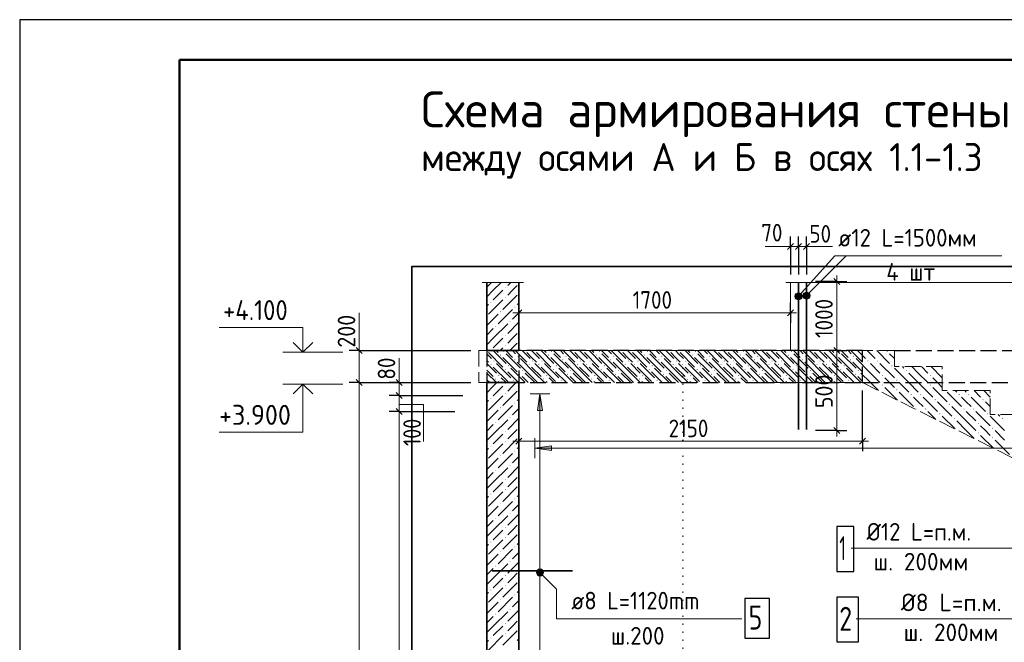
# Model space of a CAD drawing. Header units: millimetres. Extents: x 0 to 50400, y 0 to 35640.
# Tile 7 of 20: x 0 to 14787, y 26295 to 35640. Entities that reach past the tile are written whole.
import ezdxf

# ---------------------------------------------------------------- set-up
doc = ezdxf.new("R2010")
doc.units = ezdxf.units.MM
for name, pattern in [('______2', [324, 240, -84]), ('______5', [1320, 960, -120, 120, -120]), ('______9', [120, 0, -120])]:
    doc.linetypes.add(name, pattern=pattern)
for name, color, linetype, lineweight in [('Standard', 7, 'Continuous', 25), ('Высотные отметки', 7, 'Continuous', 25), ('ЖБ Лестница', 52, 'Continuous', 25), ('ЖБ Перекрытие верхний уровень', 7, 'Continuous', 35), ('ЖБ Стена верхний уровень', 7, 'Continuous', 35), ('Заголовок чертежа', 7, 'Continuous', 25), ('Общий02', 7, 'Continuous', 18), ('Позиционная метка линия выноска', 7, 'Continuous', 13), ('Позиционная метка номер позиции', 7, 'Continuous', 13), ('Размерная линия_ общее', 7, 'Continuous', 13), ('Сечения символ', 7, 'Continuous', 25)]:
    doc.layers.add(name, color=color, linetype=linetype, lineweight=lineweight)
for name, color, linetype, true_color in [('Оси', 7, '______5', 0x656565), ('Стена ДОП П-обр. неравн', 7, 'Continuous', 0xa0a0a0), ('Стена обрамление Г-обр.', 7, 'Continuous', 0xa0a0a0)]:
    doc.layers.add(name, color=color, linetype=linetype, true_color=true_color)
doc.layers.add('Размерная выноска', color=7, linetype='Continuous')
doc.styles.add('ISOCPEUR', font='txt')

msp = doc.modelspace()

# ---------------------------------------------------------------- hatches: boundary and pattern name
at = {"layer": 'ЖБ Лестница', "linetype": 'Continuous', "lineweight": 18, "transparency": 33554687}
for points in [[(7261, 30661), (7268, 30669), (7276, 30661), (7268, 30653)], [(7981, 30661), (7988, 30669), (7996, 30661), (7988, 30653)], [(8701, 30661), (8708, 30669), (8716, 30661), (8708, 30653)], [(9421, 30661), (9428, 30669), (9436, 30661), (9428, 30653)], [(10141, 30661), (10148, 30669), (10156, 30661), (10148, 30653)], [(10861, 30661), (10868, 30669), (10876, 30661), (10868, 30653)], [(11581, 30661), (11588, 30669), (11596, 30661), (11588, 30653)], [(12301, 30661), (12308, 30669), (12316, 30661), (12308, 30653)], [(13021, 30661), (13028, 30669), (13036, 30661), (13028, 30653)], [(7117, 30517), (7124, 30525), (7132, 30517), (7124, 30509)], [(7477, 30589), (7484, 30597), (7492, 30589), (7484, 30581)], [(7693, 30517), (7700, 30525), (7708, 30517), (7700, 30509)], [(7837, 30517), (7844, 30525), (7852, 30517), (7844, 30509)], [(8197, 30589), (8204, 30597), (8212, 30589), (8204, 30581)], [(8413, 30517), (8420, 30525), (8428, 30517), (8420, 30509)], [(8557, 30517), (8564, 30525), (8572, 30517), (8564, 30509)], [(8917, 30589), (8924, 30597), (8932, 30589), (8924, 30581)], [(9133, 30517), (9140, 30525), (9148, 30517), (9140, 30509)], [(9277, 30517), (9284, 30525), (9292, 30517), (9284, 30509)], [(9637, 30589), (9644, 30597), (9652, 30589), (9644, 30581)], [(9853, 30517), (9860, 30525), (9868, 30517), (9860, 30509)], [(9997, 30517), (10004, 30525), (10012, 30517), (10004, 30509)], [(10357, 30589), (10364, 30597), (10372, 30589), (10364, 30581)], [(10573, 30517), (10580, 30525), (10588, 30517), (10580, 30509)], [(10717, 30517), (10724, 30525), (10732, 30517), (10724, 30509)], [(11077, 30589), (11084, 30597), (11092, 30589), (11084, 30581)], [(11293, 30517), (11300, 30525), (11308, 30517), (11300, 30509)], [(11437, 30517), (11444, 30525), (11452, 30517), (11444, 30509)], [(11797, 30589), (11804, 30597), (11812, 30589), (11804, 30581)], [(12013, 30517), (12020, 30525), (12028, 30517), (12020, 30509)], [(12157, 30517), (12164, 30525), (12172, 30517), (12164, 30509)], [(12517, 30589), (12524, 30597), (12532, 30589), (12524, 30581)], [(12733, 30517), (12740, 30525), (12748, 30517), (12740, 30509)], [(12877, 30517), (12884, 30525), (12892, 30517), (12884, 30509)], [(7333, 30445), (7340, 30453), (7348, 30445), (7340, 30437)], [(7549, 30373), (7556, 30381), (7564, 30373), (7556, 30365)], [(8053, 30445), (8060, 30453), (8068, 30445), (8060, 30437)], [(8269, 30373), (8276, 30381), (8284, 30373), (8276, 30365)], [(8773, 30445), (8780, 30453), (8788, 30445), (8780, 30437)], [(8989, 30373), (8996, 30381), (9004, 30373), (8996, 30365)], [(9493, 30445), (9500, 30453), (9508, 30445), (9500, 30437)], [(9709, 30373), (9716, 30381), (9724, 30373), (9716, 30365)], [(10213, 30445), (10220, 30453), (10228, 30445), (10220, 30437)], [(10429, 30373), (10436, 30381), (10444, 30373), (10436, 30365)], [(10933, 30445), (10940, 30453), (10948, 30445), (10940, 30437)], [(11149, 30373), (11156, 30381), (11164, 30373), (11156, 30365)], [(11653, 30445), (11660, 30453), (11668, 30445), (11660, 30437)], [(11869, 30373), (11876, 30381), (11884, 30373), (11876, 30365)], [(12373, 30445), (12380, 30453), (12388, 30445), (12380, 30437)], [(12589, 30373), (12596, 30381), (12604, 30373), (12596, 30365)], [(13093, 30445), (13100, 30453), (13108, 30445), (13100, 30437)], [(13309, 30373), (13316, 30381), (13324, 30373), (13316, 30365)], [(7189, 30301), (7196, 30309), (7204, 30301), (7196, 30293)], [(7405, 30229), (7412, 30237), (7420, 30229), (7412, 30221)], [(7909, 30301), (7916, 30309), (7924, 30301), (7916, 30293)], [(8125, 30229), (8132, 30237), (8140, 30229), (8132, 30221)], [(8629, 30301), (8636, 30309), (8644, 30301), (8636, 30293)], [(8845, 30229), (8852, 30237), (8860, 30229), (8852, 30221)], [(9349, 30301), (9356, 30309), (9364, 30301), (9356, 30293)], [(9565, 30229), (9572, 30237), (9580, 30229), (9572, 30221)], [(10069, 30301), (10076, 30309), (10084, 30301), (10076, 30293)], [(10285, 30229), (10292, 30237), (10300, 30229), (10292, 30221)], [(10789, 30301), (10796, 30309), (10804, 30301), (10796, 30293)], [(11005, 30229), (11012, 30237), (11020, 30229), (11012, 30221)], [(11509, 30301), (11516, 30309), (11524, 30301), (11516, 30293)], [(11725, 30229), (11732, 30237), (11740, 30229), (11732, 30221)], [(12229, 30301), (12236, 30309), (12244, 30301), (12236, 30293)], [(12445, 30229), (12452, 30237), (12460, 30229), (12452, 30221)], [(12949, 30301), (12956, 30309), (12964, 30301), (12956, 30293)], [(13165, 30229), (13172, 30237), (13180, 30229), (13172, 30221)], [(13669, 30301), (13676, 30309), (13684, 30301), (13676, 30293)], [(12949, 30157), (12956, 30165), (12964, 30157), (12956, 30149)], [(13165, 30085), (13172, 30093), (13180, 30085), (13172, 30077)], [(13381, 30013), (13388, 30021), (13396, 30013), (13388, 30005)], [(13525, 30013), (13532, 30021), (13540, 30013), (13532, 30005)], [(13669, 30157), (13676, 30165), (13684, 30157), (13676, 30149)], [(14101, 30013), (14108, 30021), (14116, 30013), (14108, 30005)], [(14245, 30013), (14252, 30021), (14260, 30013), (14252, 30005)], [(13741, 29941), (13748, 29949), (13756, 29941), (13748, 29933)], [(13957, 29869), (13964, 29877), (13972, 29869), (13964, 29861)], [(14461, 29941), (14468, 29949), (14476, 29941), (14468, 29933)], [(13453, 29797), (13460, 29805), (13468, 29797), (13462, 29790), (13457, 29793)], [(13597, 29797), (13604, 29805), (13612, 29797), (13604, 29789)], [(13813, 29725), (13820, 29733), (13828, 29725), (13820, 29717)], [(14173, 29797), (14180, 29805), (14188, 29797), (14180, 29789)], [(14317, 29797), (14324, 29805), (14332, 29797), (14324, 29789)], [(14533, 29725), (14540, 29733), (14548, 29725), (14540, 29717)], [(14029, 29653), (14036, 29661), (14044, 29653), (14036, 29645)], [(14389, 29581), (14396, 29589), (14404, 29581), (14396, 29573)], [(14749, 29653), (14756, 29661), (14764, 29653), (14756, 29645)], [(14389, 29437), (14396, 29445), (14404, 29437), (14396, 29429)], [(14605, 29509), (14612, 29517), (14620, 29509), (14612, 29501)], [(14605, 29365), (14612, 29373), (14620, 29365), (14612, 29357)]]:
    msp.add_hatch(color=7, dxfattribs=at).paths.add_polyline_path(points, flags=16)
at = {"layer": 'ЖБ Перекрытие верхний уровень', "linetype": 'Continuous', "lineweight": 18, "transparency": 33554687}
for points in [[(7214, 30607), (7221, 30615), (7229, 30607), (7221, 30599)], [(7583, 30673), (7581, 30671), (7580, 30673)], [(7727, 30673), (7725, 30671), (7724, 30673)], [(7934, 30607), (7941, 30615), (7949, 30607), (7941, 30599)], [(8303, 30673), (8301, 30671), (8300, 30673)], [(8447, 30673), (8445, 30671), (8444, 30673)], [(8654, 30607), (8661, 30615), (8669, 30607), (8661, 30599)], [(9023, 30673), (9021, 30671), (9020, 30673)], [(9167, 30673), (9165, 30671), (9164, 30673)], [(9374, 30607), (9381, 30615), (9389, 30607), (9381, 30599)], [(9743, 30673), (9741, 30671), (9740, 30673)], [(9887, 30673), (9885, 30671), (9884, 30673)], [(10094, 30607), (10101, 30615), (10109, 30607), (10101, 30599)], [(10463, 30673), (10461, 30671), (10460, 30673)], [(10607, 30673), (10605, 30671), (10604, 30673)], [(10814, 30607), (10821, 30615), (10829, 30607), (10821, 30599)], [(11183, 30673), (11181, 30671), (11180, 30673)], [(11327, 30673), (11325, 30671), (11324, 30673)], [(11534, 30607), (11541, 30615), (11549, 30607), (11541, 30599)], [(11903, 30673), (11901, 30671), (11900, 30673)], [(12047, 30673), (12045, 30671), (12044, 30673)], [(12254, 30607), (12261, 30615), (12269, 30607), (12261, 30599)], [(12623, 30673), (12621, 30671), (12620, 30673)], [(7070, 30463), (7077, 30471), (7085, 30463), (7077, 30455)], [(7430, 30535), (7437, 30543), (7445, 30535), (7437, 30527)], [(7646, 30463), (7653, 30471), (7661, 30463), (7653, 30455)], [(7790, 30463), (7797, 30471), (7805, 30463), (7797, 30455)], [(8150, 30535), (8157, 30543), (8165, 30535), (8157, 30527)], [(8366, 30463), (8373, 30471), (8381, 30463), (8373, 30455)], [(8510, 30463), (8517, 30471), (8525, 30463), (8517, 30455)], [(8870, 30535), (8877, 30543), (8885, 30535), (8877, 30527)], [(9086, 30463), (9093, 30471), (9101, 30463), (9093, 30455)], [(9230, 30463), (9237, 30471), (9245, 30463), (9237, 30455)], [(9590, 30535), (9597, 30543), (9605, 30535), (9597, 30527)], [(9806, 30463), (9813, 30471), (9821, 30463), (9813, 30455)], [(9950, 30463), (9957, 30471), (9965, 30463), (9957, 30455)], [(10310, 30535), (10317, 30543), (10325, 30535), (10317, 30527)], [(10526, 30463), (10533, 30471), (10541, 30463), (10533, 30455)], [(10670, 30463), (10677, 30471), (10685, 30463), (10677, 30455)], [(11030, 30535), (11037, 30543), (11045, 30535), (11037, 30527)], [(11246, 30463), (11253, 30471), (11261, 30463), (11253, 30455)], [(11390, 30463), (11397, 30471), (11405, 30463), (11397, 30455)], [(11750, 30535), (11757, 30543), (11765, 30535), (11757, 30527)], [(11966, 30463), (11973, 30471), (11981, 30463), (11973, 30455)], [(12110, 30463), (12117, 30471), (12125, 30463), (12117, 30455)], [(12470, 30535), (12477, 30543), (12485, 30535), (12477, 30527)], [(7286, 30391), (7293, 30399), (7301, 30391), (7293, 30383)], [(7502, 30319), (7509, 30327), (7517, 30319), (7509, 30311)], [(8006, 30391), (8013, 30399), (8021, 30391), (8013, 30383)], [(8222, 30319), (8229, 30327), (8237, 30319), (8229, 30311)], [(8726, 30391), (8733, 30399), (8741, 30391), (8733, 30383)], [(8942, 30319), (8949, 30327), (8957, 30319), (8949, 30311)], [(9446, 30391), (9453, 30399), (9461, 30391), (9453, 30383)], [(9662, 30319), (9669, 30327), (9677, 30319), (9669, 30311)], [(10166, 30391), (10173, 30399), (10181, 30391), (10173, 30383)], [(10382, 30319), (10389, 30327), (10397, 30319), (10389, 30311)], [(10886, 30391), (10893, 30399), (10901, 30391), (10893, 30383)], [(11102, 30319), (11109, 30327), (11117, 30319), (11109, 30311)], [(11606, 30391), (11613, 30399), (11621, 30391), (11613, 30383)], [(11822, 30319), (11829, 30327), (11837, 30319), (11829, 30311)], [(12326, 30391), (12333, 30399), (12341, 30391), (12333, 30383)], [(12542, 30319), (12549, 30327), (12557, 30319), (12549, 30311)], [(7142, 30247), (7149, 30255), (7157, 30247), (7149, 30239)], [(7862, 30247), (7869, 30255), (7877, 30247), (7869, 30239)], [(8582, 30247), (8589, 30255), (8597, 30247), (8589, 30239)], [(9302, 30247), (9309, 30255), (9317, 30247), (9309, 30239)], [(10022, 30247), (10029, 30255), (10037, 30247), (10029, 30239)], [(10742, 30247), (10749, 30255), (10757, 30247), (10749, 30239)], [(11462, 30247), (11469, 30255), (11477, 30247), (11469, 30239)], [(12182, 30247), (12189, 30255), (12197, 30247), (12189, 30239)]]:
    msp.add_hatch(color=7, dxfattribs=at).paths.add_polyline_path(points, flags=16)
at = {"layer": 'ЖБ Стена верхний уровень', "linetype": 'Continuous', "lineweight": 18, "transparency": 33554687}
for points in [[(7287, 31615), (7293, 31621), (7299, 31615), (7293, 31609)], [(7071, 31399), (7077, 31405), (7083, 31399), (7077, 31393)], [(7287, 31471), (7293, 31477), (7299, 31471), (7293, 31465)], [(7215, 31255), (7221, 31261), (7227, 31255), (7221, 31249)], [(7431, 31327), (7437, 31333), (7443, 31327), (7437, 31321)], [(7359, 31111), (7365, 31117), (7371, 31111), (7365, 31105)], [(7143, 31039), (7149, 31045), (7155, 31039), (7149, 31033)], [(7287, 30895), (7293, 30901), (7299, 30895), (7293, 30889)], [(7071, 30679), (7077, 30685), (7083, 30679), (7077, 30673)], [(7287, 30751), (7293, 30757), (7299, 30751), (7293, 30745)], [(7287, 30175), (7293, 30181), (7299, 30175), (7293, 30169)], [(7287, 30031), (7293, 30037), (7299, 30031), (7293, 30025)], [(7071, 29959), (7077, 29965), (7083, 29959), (7077, 29953)], [(7431, 29887), (7437, 29893), (7443, 29887), (7437, 29881)], [(7215, 29815), (7221, 29821), (7227, 29815), (7221, 29809)], [(7143, 29599), (7149, 29605), (7155, 29599), (7149, 29593)], [(7359, 29671), (7365, 29677), (7371, 29671), (7365, 29665)], [(7287, 29455), (7293, 29461), (7299, 29455), (7293, 29449)], [(7287, 29311), (7293, 29317), (7299, 29311), (7293, 29305)], [(7071, 29239), (7077, 29245), (7083, 29239), (7077, 29233)], [(7431, 29167), (7437, 29173), (7443, 29167), (7437, 29161)], [(7215, 29095), (7221, 29101), (7227, 29095), (7221, 29089)], [(7143, 28879), (7149, 28885), (7155, 28879), (7149, 28873)], [(7359, 28951), (7365, 28957), (7371, 28951), (7365, 28945)], [(7287, 28735), (7293, 28741), (7299, 28735), (7293, 28729)], [(7287, 28591), (7293, 28597), (7299, 28591), (7293, 28585)], [(7071, 28519), (7077, 28525), (7083, 28519), (7077, 28513)], [(7431, 28447), (7437, 28453), (7443, 28447), (7437, 28441)], [(7215, 28375), (7221, 28381), (7227, 28375), (7221, 28369)], [(7143, 28159), (7149, 28165), (7155, 28159), (7149, 28153)], [(7359, 28231), (7365, 28237), (7371, 28231), (7365, 28225)], [(7287, 28015), (7293, 28021), (7299, 28015), (7293, 28009)], [(7071, 27799), (7077, 27805), (7083, 27799), (7077, 27793)], [(7287, 27871), (7293, 27877), (7299, 27871), (7293, 27865)], [(7215, 27655), (7221, 27661), (7227, 27655), (7221, 27649)], [(7431, 27727), (7437, 27733), (7443, 27727), (7437, 27721)], [(7359, 27511), (7365, 27517), (7371, 27511), (7365, 27505)], [(7143, 27439), (7149, 27445), (7155, 27439), (7149, 27433)], [(7287, 27295), (7293, 27301), (7299, 27295), (7293, 27289)], [(7071, 27079), (7077, 27085), (7083, 27079), (7077, 27073)], [(7287, 27151), (7293, 27157), (7299, 27151), (7293, 27145)], [(7215, 26935), (7221, 26941), (7227, 26935), (7221, 26929)], [(7431, 27007), (7437, 27013), (7443, 27007), (7437, 27001)], [(7359, 26791), (7365, 26797), (7371, 26791), (7365, 26785)], [(7143, 26719), (7149, 26725), (7155, 26719), (7149, 26713)], [(7287, 26575), (7293, 26581), (7299, 26575), (7293, 26569)], [(7071, 26359), (7077, 26365), (7083, 26359), (7077, 26353)], [(7287, 26431), (7293, 26437), (7299, 26431), (7293, 26425)]]:
    msp.add_hatch(color=7, dxfattribs=at).paths.add_polyline_path(points, flags=16)
at = {"layer": 'Общий02', "linetype": 'Continuous', "lineweight": 13, "transparency": 33554687}
msp.add_hatch(color=7, dxfattribs=at).paths.add_polyline_path([(7778, 29773), (7814, 30025), (7850, 29773)], flags=16)
msp.add_hatch(color=7, dxfattribs=at).paths.add_polyline_path([(7988, 29246), (7736, 29210), (7988, 29174)])
at = {"layer": 'Позиционная метка линия выноска', "linetype": 'Continuous', "lineweight": 13, "transparency": 33554687}
for points in [[(11736, 31452), (11656, 31524), (11644, 31499)], [(11736, 31452), (11644, 31499), (11713, 31437)], [(11713, 31437), (11644, 31499), (11645, 31471)], [(11749, 31477), (11680, 31539), (11656, 31524)], [(11749, 31477), (11656, 31524), (11736, 31452)], [(11748, 31504), (11707, 31540), (11680, 31539)], [(11748, 31504), (11680, 31539), (11749, 31477)], [(11707, 31540), (11748, 31504), (11733, 31528)], [(11855, 31460), (11778, 31536), (11764, 31512)], [(11855, 31460), (11764, 31512), (11830, 31446)], [(11830, 31446), (11764, 31512), (11764, 31485)], [(11868, 31485), (11803, 31550), (11778, 31536)], [(11868, 31485), (11778, 31536), (11855, 31460)], [(11868, 31512), (11830, 31550), (11803, 31550)], [(11868, 31512), (11803, 31550), (11868, 31485)], [(11830, 31550), (11868, 31512), (11855, 31536)], [(11713, 31437), (11645, 31471), (11685, 31435)], [(11685, 31435), (11645, 31471), (11660, 31448)], [(11830, 31446), (11764, 31485), (11803, 31446)], [(11803, 31446), (11764, 31485), (11778, 31460)], [(7776, 27303), (7828, 27394), (7762, 27328)], [(7762, 27328), (7828, 27394), (7801, 27394)], [(7762, 27328), (7801, 27394), (7762, 27355)], [(7762, 27355), (7801, 27394), (7776, 27380)], [(7776, 27303), (7852, 27380), (7828, 27394)], [(7801, 27290), (7852, 27380), (7776, 27303)], [(7801, 27290), (7866, 27355), (7852, 27380)], [(7828, 27290), (7866, 27355), (7801, 27290)], [(7828, 27290), (7866, 27328), (7866, 27355)], [(7866, 27328), (7828, 27290), (7852, 27303)]]:
    msp.add_hatch(color=7, dxfattribs=at).paths.add_polyline_path(points)

# ---------------------------------------------------------------- linework, layer by layer
at = {"layer": 'Standard', "color": 7, "linetype": 'Continuous', "lineweight": 25, "transparency": 33554687}
for p, q in [((2400, 35040), (2400, 1270)), ((11531, 32189), (11621, 32279)), ((11651, 32189), (11741, 32279)), ((11771, 32189), (11861, 32279)), ((12316, 31666), (12226, 31756)), ((7451, 31197), (7541, 31287)), ((11531, 31197), (11621, 31287)), ((12316, 30628), (12226, 30718)), ((5656, 30238), (5746, 30148)), ((5656, 30046), (5746, 29956)), ((5656, 29806), (5746, 29716)), ((12316, 29428), (12226, 29518)), ((7451, 29269), (7541, 29359)), ((12611, 29269), (12701, 29359))]:
    msp.add_line(p, q, dxfattribs=at)
at = {"layer": 'Standard', "color": 7, "linetype": 'Continuous', "lineweight": -3, "transparency": 33554687}
for p, q in [((11576, 32234), (11576, 32384)), ((11696, 32234), (11696, 32384)), ((11816, 32234), (11816, 32384)), ((11576, 32234), (11576, 32084)), ((11576, 32234), (11576, 31816)), ((11696, 32234), (11696, 32084)), ((11696, 32234), (11696, 31816)), ((11816, 32234), (11816, 32084)), ((11816, 32234), (11816, 31816)), ((12271, 31711), (11951, 31711)), ((12271, 31711), (12121, 31711)), ((12271, 31711), (12421, 31711)), ((7496, 31242), (7496, 31392)), ((11576, 31242), (11576, 31392)), ((7496, 31242), (7496, 31092)), ((7496, 31242), (7496, 31242)), ((11576, 31242), (11576, 31092)), ((11576, 31242), (11576, 31242)), ((12271, 30673), (12121, 30673)), ((12271, 30673), (12421, 30673)), ((12271, 30673), (12271, 30673)), ((5701, 30193), (5551, 30193)), ((5701, 30193), (5851, 30193)), ((5701, 30193), (6776, 30193)), ((7496, 29314), (7496, 30073)), ((5701, 30001), (5551, 30001)), ((5701, 30001), (5851, 30001)), ((5701, 29761), (5551, 29761)), ((5701, 29761), (5851, 29761)), ((7496, 29314), (7496, 29464)), ((12271, 29473), (11951, 29473)), ((12271, 29473), (12121, 29473)), ((12271, 29473), (12421, 29473)), ((12656, 29314), (12656, 29464)), ((7496, 29314), (7496, 29164)), ((12656, 29314), (12656, 29164))]:
    msp.add_line(p, q, dxfattribs=at)
at = {"layer": 'Standard', "color": 7, "linetype": 'Continuous', "lineweight": 13, "transparency": 33554687}
for p, q in [((11576, 32234), (11486, 32234)), ((11576, 32234), (11696, 32234)), ((11696, 32234), (11816, 32234)), ((11816, 32234), (11906, 32234)), ((12271, 31711), (12271, 31801)), ((12271, 30673), (12271, 31711)), ((7496, 31242), (7406, 31242)), ((7496, 31242), (11576, 31242)), ((11576, 31242), (11666, 31242)), ((5701, 30193), (5701, 30283)), ((5701, 29761), (5701, 20641)), ((12271, 29473), (12271, 29383)), ((7496, 29314), (7406, 29314)), ((7496, 29314), (12656, 29314)), ((12656, 29314), (12746, 29314))]:
    msp.add_line(p, q, dxfattribs=at)
at = {"layer": 'Standard', "color": 7, "linetype": 'Continuous', "lineweight": 25, "transparency": 33554687}
msp.add_lwpolyline([(0, 0), (50400, 0), (50400, 35640), (0, 35640), (0, 0)], close=True, dxfattribs=at)
at = {"layer": 'Standard', "color": 7, "linetype": 'Continuous', "lineweight": 13, "transparency": 33554687}
for points in [[(50400, 35640), (0, 35640), (0, 0), (50400, 0), (50400, 35640)], [(12271, 29473), (12271, 29684), (12271, 29684), (12271, 30673)], [(5701, 30193), (5701, 30112), (5701, 30112), (5701, 30001)], [(5701, 30001), (5701, 29984), (5701, 29984), (5701, 29761)]]:
    msp.add_lwpolyline(points, dxfattribs=at)
at = {"layer": 'Standard', "color": 7, "linetype": 'Continuous', "lineweight": 50, "transparency": 33554687}
msp.add_lwpolyline([(2400, 35040), (49800, 35040), (49800, 600), (2400, 600), (2400, 35040)], close=True, dxfattribs=at)
at = {"layer": 'Standard', "color": 254, "linetype": 'Continuous', "lineweight": 35, "true_color": 0xc4c4ff, "transparency": 33554687}
msp.add_lwpolyline([(5890, 19240), (24970, 19240), (24970, 31936), (5890, 31936), (5890, 19240)], dxfattribs=at)
at = {"layer": 'Standard', "color": 7, "linetype": 'Continuous', "lineweight": -3, "transparency": 33554687}
for points in [[(12656, 29314), (12656, 29792), (12656, 29792), (12656, 30073)], [(5701, 30001), (5756, 30001), (5756, 30001), (6656, 30001)], [(5701, 29761), (5849, 29761), (5849, 29761), (6536, 29761)]]:
    msp.add_lwpolyline(points, dxfattribs=at)
at = {"layer": 'Высотные отметки', "color": 7, "linetype": 'Continuous', "lineweight": 35, "transparency": 33554687}
for p, q in [((4254, 30649), (4109, 30794)), ((4254, 30649), (4109, 30794)), ((4254, 30649), (4400, 30794)), ((4254, 30649), (4400, 30794)), ((4254, 30169), (4109, 30023)), ((4254, 30169), (4109, 30023)), ((4254, 30169), (4400, 30023)), ((4254, 30169), (4400, 30023))]:
    msp.add_line(p, q, dxfattribs=at)
at = {"layer": 'Высотные отметки', "color": 7, "linetype": 'Continuous', "lineweight": 13, "transparency": 33554687}
for p, q in [((4854, 30649), (3954, 30649)), ((4854, 30649), (3954, 30649)), ((4854, 30169), (3954, 30169)), ((4854, 30169), (3954, 30169))]:
    msp.add_line(p, q, dxfattribs=at)
for points in [[(4254, 30649), (4254, 31021), (2994, 31021)], [(4254, 30649), (4254, 31021), (2994, 31021)], [(4254, 30169), (4254, 29449), (2994, 29449)], [(4254, 30169), (4254, 29449), (2994, 29449)]]:
    msp.add_lwpolyline(points, dxfattribs=at)
at = {"layer": 'ЖБ Лестница', "color": 7, "linetype": '______2', "lineweight": 13, "transparency": 33554687}
for p, q in [((7016, 30673), (7016, 30193)), ((13136, 30673), (7016, 30673)), ((13136, 30433), (13136, 30673)), ((13856, 30433), (13136, 30433)), ((13856, 30073), (13856, 30433)), ((7016, 30193), (12656, 30193)), ((12656, 30193), (18176, 27433)), ((14576, 30073), (13856, 30073)), ((14576, 29713), (14576, 30073)), ((15296, 29713), (14576, 29713))]:
    msp.add_line(p, q, dxfattribs=at)
at = {"layer": 'ЖБ Лестница', "color": 9, "linetype": 'Continuous', "lineweight": 18, "true_color": 0xc7c7c7, "transparency": 33554687}
for p, q in [((7088, 30553), (7016, 30625)), ((7016, 30625), (7016, 30625)), ((7112, 30673), (7304, 30481)), ((7304, 30625), (7520, 30409)), ((7400, 30673), (7448, 30625)), ((7544, 30673), (7664, 30553)), ((7736, 30625), (7688, 30673)), ((7808, 30553), (7736, 30625)), ((7832, 30673), (8024, 30481)), ((8024, 30625), (8240, 30409)), ((8120, 30673), (8168, 30625)), ((8264, 30673), (8384, 30553)), ((8456, 30625), (8408, 30673)), ((8528, 30553), (8456, 30625)), ((8552, 30673), (8744, 30481)), ((8744, 30625), (8960, 30409)), ((8840, 30673), (8888, 30625)), ((8984, 30673), (9104, 30553)), ((9176, 30625), (9128, 30673)), ((9248, 30553), (9176, 30625)), ((9272, 30673), (9464, 30481)), ((9464, 30625), (9680, 30409)), ((9560, 30673), (9608, 30625)), ((9704, 30673), (9824, 30553)), ((9896, 30625), (9848, 30673)), ((9968, 30553), (9896, 30625)), ((9992, 30673), (10184, 30481)), ((10184, 30625), (10400, 30409)), ((10280, 30673), (10328, 30625)), ((10424, 30673), (10544, 30553)), ((10616, 30625), (10568, 30673)), ((10688, 30553), (10616, 30625)), ((10712, 30673), (10904, 30481)), ((10904, 30625), (11120, 30409)), ((11000, 30673), (11048, 30625)), ((11144, 30673), (11264, 30553)), ((11336, 30625), (11288, 30673)), ((11408, 30553), (11336, 30625)), ((11432, 30673), (11624, 30481)), ((11624, 30625), (11840, 30409)), ((11720, 30673), (11768, 30625)), ((11864, 30673), (11984, 30553)), ((12056, 30625), (12008, 30673)), ((12128, 30553), (12056, 30625)), ((12152, 30673), (12344, 30481)), ((12344, 30625), (12560, 30409)), ((12440, 30673), (12488, 30625)), ((12584, 30673), (12704, 30553)), ((12776, 30625), (12728, 30673)), ((12848, 30553), (12776, 30625)), ((12872, 30673), (13064, 30481)), ((13064, 30625), (13136, 30553)), ((7016, 30481), (7160, 30337)), ((7160, 30481), (7376, 30265)), ((7736, 30337), (7520, 30553)), ((7736, 30481), (7880, 30337)), ((7880, 30481), (8096, 30265)), ((8456, 30337), (8240, 30553)), ((8456, 30481), (8600, 30337)), ((8600, 30481), (8816, 30265)), ((9176, 30337), (8960, 30553)), ((9176, 30481), (9320, 30337)), ((9320, 30481), (9536, 30265)), ((9896, 30337), (9680, 30553)), ((9896, 30481), (10040, 30337)), ((10040, 30481), (10256, 30265)), ((10616, 30337), (10400, 30553)), ((10616, 30481), (10760, 30337)), ((10760, 30481), (10976, 30265)), ((11336, 30337), (11120, 30553)), ((11336, 30481), (11480, 30337)), ((11480, 30481), (11696, 30265)), ((12056, 30337), (11840, 30553)), ((12056, 30481), (12200, 30337)), ((12200, 30481), (12416, 30265)), ((12776, 30337), (12560, 30553)), ((12776, 30481), (12920, 30337)), ((12920, 30481), (13136, 30265)), ((7016, 30337), (7016, 30337)), ((7016, 30337), (7160, 30193)), ((7592, 30193), (7376, 30409)), ((7592, 30337), (7736, 30193)), ((7736, 30337), (7880, 30193)), ((8312, 30193), (8096, 30409)), ((8312, 30337), (8456, 30193)), ((8456, 30337), (8600, 30193)), ((9032, 30193), (8816, 30409)), ((9032, 30337), (9176, 30193)), ((9176, 30337), (9320, 30193)), ((9752, 30193), (9536, 30409)), ((9752, 30337), (9896, 30193)), ((9896, 30337), (10040, 30193)), ((10472, 30193), (10256, 30409)), ((10472, 30337), (10616, 30193)), ((10616, 30337), (10760, 30193)), ((11192, 30193), (10976, 30409)), ((11192, 30337), (11336, 30193)), ((11336, 30337), (11480, 30193)), ((11912, 30193), (11696, 30409)), ((11912, 30337), (12056, 30193)), ((12056, 30337), (12200, 30193)), ((12632, 30193), (12416, 30409)), ((12632, 30337), (12776, 30193)), ((12776, 30337), (12920, 30193)), ((13352, 30193), (13136, 30409)), ((13256, 30433), (13280, 30409)), ((13352, 30337), (13496, 30193)), ((13496, 30337), (13400, 30433)), ((13496, 30337), (13640, 30193)), ((13544, 30433), (13640, 30337)), ((13688, 30433), (13856, 30265)), ((13856, 30409), (13856, 30409)), ((7016, 30193), (7016, 30193)), ((7304, 30193), (7232, 30265)), ((8024, 30193), (7952, 30265)), ((8744, 30193), (8672, 30265)), ((9464, 30193), (9392, 30265)), ((10184, 30193), (10112, 30265)), ((10904, 30193), (10832, 30265)), ((11624, 30193), (11552, 30265)), ((12056, 30193), (12056, 30193)), ((12344, 30193), (12272, 30265)), ((12344, 30193), (12344, 30193)), ((12488, 30193), (12488, 30193)), ((12632, 30193), (12632, 30193)), ((12776, 30193), (12896, 30073)), ((13064, 30193), (12992, 30265)), ((13136, 30121), (13064, 30193)), ((13208, 30193), (13352, 30049)), ((13352, 30193), (13496, 30049)), ((13496, 30193), (13712, 29977)), ((13784, 30193), (13712, 30265)), ((13856, 30121), (13784, 30193)), ((12992, 30121), (13184, 29929)), ((13208, 30049), (13424, 29833)), ((13712, 30121), (13928, 29905)), ((13928, 30049), (14144, 29833)), ((14048, 30073), (14072, 30049)), ((14192, 30073), (14216, 30049)), ((14336, 30073), (14432, 29977)), ((14480, 30073), (14576, 29977)), ((13496, 29905), (13424, 29977)), ((13568, 29833), (13496, 29905)), ((13568, 29977), (13784, 29761)), ((13784, 29905), (14000, 29689)), ((14216, 29905), (14144, 29977)), ((14288, 29833), (14216, 29905)), ((14288, 29977), (14504, 29761)), ((14504, 29905), (14576, 29833)), ((13640, 29761), (13760, 29641)), ((14216, 29617), (14000, 29833)), ((14216, 29761), (14360, 29617)), ((14360, 29761), (14576, 29545)), ((14048, 29497), (13856, 29689)), ((14072, 29617), (14216, 29473)), ((14216, 29617), (14360, 29473)), ((14792, 29473), (14576, 29689)), ((14696, 29713), (14720, 29689)), ((14216, 29473), (14336, 29353)), ((14504, 29473), (14432, 29545)), ((14576, 29401), (14504, 29473)), ((14648, 29473), (14792, 29329)), ((14432, 29401), (14624, 29209)), ((14648, 29329), (14864, 29113))]:
    msp.add_line(p, q, dxfattribs=at)
at = {"layer": 'ЖБ Перекрытие верхний уровень', "color": 7, "linetype": '______2', "lineweight": 18, "transparency": 33554687}
for p, q in [((6896, 30673), (6896, 30193)), ((7016, 30673), (6896, 30673)), ((6896, 30193), (7016, 30193))]:
    msp.add_line(p, q, dxfattribs=at)
at = {"layer": 'ЖБ Перекрытие верхний уровень', "color": 7, "linetype": '______2', "lineweight": 25, "transparency": 33554687}
for p, q in [((7016, 30673), (7016, 30193)), ((11096, 30673), (7016, 30673)), ((12656, 30673), (11096, 30673)), ((12656, 30193), (12656, 30673)), ((7016, 30193), (11096, 30193)), ((11096, 30193), (12656, 30193))]:
    msp.add_line(p, q, dxfattribs=at)
at = {"layer": 'ЖБ Перекрытие верхний уровень', "color": 9, "linetype": 'Continuous', "lineweight": 18, "true_color": 0xc7c7c7, "transparency": 33554687}
for p, q in [((7041, 30643), (7257, 30427)), ((7155, 30673), (7185, 30643)), ((7299, 30673), (7401, 30571)), ((7443, 30673), (7617, 30499)), ((7689, 30571), (7617, 30643)), ((7761, 30643), (7977, 30427)), ((7875, 30673), (7905, 30643)), ((8019, 30673), (8121, 30571)), ((8163, 30673), (8337, 30499)), ((8409, 30571), (8337, 30643)), ((8481, 30643), (8697, 30427)), ((8595, 30673), (8625, 30643)), ((8739, 30673), (8841, 30571)), ((8883, 30673), (9057, 30499)), ((9129, 30571), (9057, 30643)), ((9201, 30643), (9417, 30427)), ((9315, 30673), (9345, 30643)), ((9459, 30673), (9561, 30571)), ((9603, 30673), (9777, 30499)), ((9849, 30571), (9777, 30643)), ((9921, 30643), (10137, 30427)), ((10035, 30673), (10065, 30643)), ((10179, 30673), (10281, 30571)), ((10323, 30673), (10497, 30499)), ((10569, 30571), (10497, 30643)), ((10641, 30643), (10857, 30427)), ((10755, 30673), (10785, 30643)), ((10899, 30673), (11001, 30571)), ((11043, 30673), (11096, 30620)), ((11096, 30620), (11217, 30499)), ((11289, 30571), (11217, 30643)), ((11361, 30643), (11577, 30427)), ((11475, 30673), (11505, 30643)), ((11619, 30673), (11721, 30571)), ((11763, 30673), (11937, 30499)), ((12009, 30571), (11937, 30643)), ((12081, 30643), (12297, 30427)), ((12195, 30673), (12225, 30643)), ((12339, 30673), (12441, 30571)), ((12483, 30673), (12656, 30500)), ((7041, 30499), (7016, 30524)), ((7257, 30571), (7473, 30355)), ((7689, 30283), (7473, 30499)), ((7761, 30499), (7689, 30571)), ((7977, 30571), (8193, 30355)), ((8409, 30283), (8193, 30499)), ((8481, 30499), (8409, 30571)), ((8697, 30571), (8913, 30355)), ((9129, 30283), (8913, 30499)), ((9201, 30499), (9129, 30571)), ((9417, 30571), (9633, 30355)), ((9849, 30283), (9633, 30499)), ((9921, 30499), (9849, 30571)), ((10137, 30571), (10353, 30355)), ((10569, 30283), (10353, 30499)), ((10641, 30499), (10569, 30571)), ((10857, 30571), (11073, 30355)), ((11096, 30476), (11073, 30499)), ((11289, 30283), (11096, 30476)), ((11361, 30499), (11289, 30571)), ((11577, 30571), (11793, 30355)), ((12009, 30283), (11793, 30499)), ((12081, 30499), (12009, 30571)), ((12297, 30571), (12513, 30355)), ((12656, 30356), (12513, 30499)), ((7016, 30380), (7113, 30283)), ((7113, 30427), (7329, 30211)), ((7491, 30193), (7329, 30355)), ((7689, 30427), (7833, 30283)), ((7833, 30427), (8049, 30211)), ((8211, 30193), (8049, 30355)), ((8409, 30427), (8553, 30283)), ((8553, 30427), (8769, 30211)), ((8931, 30193), (8769, 30355)), ((9129, 30427), (9273, 30283)), ((9273, 30427), (9489, 30211)), ((9651, 30193), (9489, 30355)), ((9849, 30427), (9993, 30283)), ((9993, 30427), (10209, 30211)), ((10371, 30193), (10209, 30355)), ((10569, 30427), (10713, 30283)), ((10713, 30427), (10929, 30211)), ((11091, 30193), (10929, 30355)), ((11289, 30427), (11433, 30283)), ((11433, 30427), (11649, 30211)), ((11811, 30193), (11649, 30355)), ((12009, 30427), (12153, 30283)), ((12153, 30427), (12369, 30211)), ((12531, 30193), (12369, 30355)), ((7016, 30236), (7059, 30193)), ((7203, 30193), (7185, 30211)), ((7545, 30283), (7635, 30193)), ((7689, 30283), (7779, 30193)), ((7923, 30193), (7905, 30211)), ((8265, 30283), (8355, 30193)), ((8409, 30283), (8499, 30193)), ((8643, 30193), (8625, 30211)), ((8985, 30283), (9075, 30193)), ((9129, 30283), (9219, 30193)), ((9363, 30193), (9345, 30211)), ((9705, 30283), (9795, 30193)), ((9849, 30283), (9939, 30193)), ((10083, 30193), (10065, 30211)), ((10425, 30283), (10515, 30193)), ((10569, 30283), (10659, 30193)), ((10803, 30193), (10785, 30211)), ((11145, 30283), (11235, 30193)), ((11289, 30283), (11379, 30193)), ((11523, 30193), (11505, 30211)), ((11865, 30283), (11955, 30193)), ((12009, 30283), (12099, 30193)), ((12243, 30193), (12225, 30211)), ((12585, 30283), (12656, 30212))]:
    msp.add_line(p, q, dxfattribs=at)
at = {"layer": 'ЖБ Стена верхний уровень', "color": 251, "linetype": 'Continuous', "lineweight": 18, "true_color": 0x494949, "transparency": 33554687}
for p, q in [((7087, 31696), (7016, 31626)), ((7113, 31579), (7231, 31696)), ((7375, 31696), (7329, 31651)), ((7401, 31579), (7473, 31651)), ((7113, 31579), (7016, 31482)), ((7257, 31579), (7113, 31435)), ((7473, 31507), (7257, 31291)), ((7329, 31507), (7401, 31579)), ((7016, 31338), (7041, 31363)), ((7257, 31435), (7041, 31219)), ((7496, 31386), (7473, 31363)), ((7016, 31050), (7185, 31219)), ((7401, 31291), (7185, 31075)), ((7496, 31242), (7401, 31147)), ((7113, 30859), (7329, 31075)), ((7496, 31098), (7329, 30931)), ((7113, 31003), (7016, 30906)), ((7401, 30859), (7473, 30931)), ((7113, 30859), (7016, 30762)), ((7257, 30859), (7113, 30715)), ((7329, 30787), (7401, 30859)), ((7473, 30787), (7359, 30673)), ((7257, 30715), (7215, 30673)), ((7023, 30193), (7016, 30186)), ((7113, 30139), (7167, 30193)), ((7401, 30139), (7455, 30193)), ((7113, 30139), (7016, 30042)), ((7257, 30139), (7113, 29995)), ((7473, 30067), (7257, 29851)), ((7329, 30067), (7401, 30139)), ((7016, 29898), (7041, 29923)), ((7257, 29995), (7041, 29779)), ((7496, 29946), (7473, 29923)), ((7016, 29610), (7185, 29779)), ((7401, 29851), (7185, 29635)), ((7496, 29802), (7401, 29707)), ((7113, 29419), (7329, 29635)), ((7496, 29658), (7329, 29491)), ((7113, 29563), (7016, 29466)), ((7401, 29419), (7473, 29491)), ((7113, 29419), (7016, 29322)), ((7257, 29419), (7113, 29275)), ((7473, 29347), (7257, 29131)), ((7329, 29347), (7401, 29419)), ((7016, 29178), (7041, 29203)), ((7257, 29275), (7041, 29059)), ((7496, 29226), (7473, 29203)), ((7016, 28890), (7185, 29059)), ((7401, 29131), (7185, 28915)), ((7496, 29082), (7401, 28987)), ((7113, 28843), (7016, 28746)), ((7113, 28699), (7329, 28915)), ((7496, 28938), (7329, 28771)), ((7113, 28699), (7016, 28602)), ((7257, 28699), (7113, 28555)), ((7329, 28627), (7401, 28699)), ((7401, 28699), (7473, 28771)), ((7257, 28555), (7041, 28339)), ((7473, 28627), (7257, 28411)), ((7016, 28458), (7041, 28483)), ((7401, 28411), (7185, 28195)), ((7496, 28506), (7473, 28483)), ((7016, 28170), (7185, 28339)), ((7496, 28362), (7401, 28267)), ((7113, 28123), (7016, 28026)), ((7113, 27979), (7329, 28195)), ((7496, 28218), (7329, 28051)), ((7113, 27979), (7016, 27882)), ((7257, 27979), (7113, 27835)), ((7329, 27907), (7401, 27979)), ((7401, 27979), (7473, 28051)), ((7257, 27835), (7041, 27619)), ((7473, 27907), (7257, 27691)), ((7016, 27738), (7041, 27763)), ((7401, 27691), (7185, 27475)), ((7496, 27786), (7473, 27763)), ((7016, 27450), (7185, 27619)), ((7496, 27642), (7401, 27547)), ((7113, 27403), (7016, 27306)), ((7113, 27259), (7329, 27475)), ((7496, 27498), (7329, 27331)), ((7113, 27259), (7016, 27162)), ((7257, 27259), (7113, 27115)), ((7329, 27187), (7401, 27259)), ((7401, 27259), (7473, 27331)), ((7257, 27115), (7041, 26899)), ((7473, 27187), (7257, 26971)), ((7496, 27066), (7473, 27043)), ((7016, 27018), (7041, 27043)), ((7401, 26971), (7185, 26755)), ((7496, 26922), (7401, 26827)), ((7016, 26730), (7185, 26899)), ((7496, 26778), (7329, 26611)), ((7113, 26683), (7016, 26586)), ((7113, 26539), (7329, 26755)), ((7113, 26539), (7016, 26442)), ((7257, 26539), (7113, 26395)), ((7329, 26467), (7401, 26539)), ((7401, 26539), (7473, 26611)), ((7016, 26298), (7041, 26323)), ((7257, 26395), (7041, 26179)), ((7473, 26467), (7257, 26251)), ((7496, 26346), (7473, 26323))]:
    msp.add_line(p, q, dxfattribs=at)
at = {"layer": 'ЖБ Стена верхний уровень', "color": 7, "linetype": 'Continuous', "lineweight": 35, "transparency": 33554687}
for p, q in [((7016, 31696), (7016, 30673)), ((7496, 30673), (7496, 31696)), ((7016, 30673), (7496, 30673)), ((7016, 30193), (7016, 23593)), ((7496, 30193), (7016, 30193)), ((7496, 23593), (7496, 30193))]:
    msp.add_line(p, q, dxfattribs=at)
at = {"layer": 'ЖБ Стена верхний уровень', "color": 7, "linetype": 'Continuous', "lineweight": 18, "transparency": 33554687}
msp.add_line((11576, 31696), (11576, 30673), dxfattribs=at)
at = {"layer": 'ЖБ Стена верхний уровень', "color": 253, "linetype": '______2', "lineweight": -3, "true_color": 0xababab, "transparency": 33554687}
for p, q in [((13136, 30673), (22616, 30673)), ((12656, 30193), (22616, 30193))]:
    msp.add_line(p, q, dxfattribs=at)
at = {"layer": 'Общий02', "color": 251, "linetype": 'Continuous', "lineweight": 13, "true_color": 0x494949, "transparency": 33554687}
for p, q in [((7964, 30025), (7664, 30025)), ((7778, 29773), (7814, 30025)), ((7814, 30025), (7814, 20154)), ((7814, 30025), (7814, 30025)), ((7814, 30025), (7814, 30025)), ((7814, 30025), (7814, 30025)), ((7814, 30025), (7850, 29773)), ((7850, 29773), (7778, 29773)), ((7814, 29773), (7814, 29755)), ((7736, 29060), (7736, 29360)), ((7988, 29246), (7736, 29210)), ((22616, 29210), (7736, 29210)), ((7736, 29210), (7736, 29210)), ((7736, 29210), (7736, 29210)), ((7736, 29210), (7736, 29210)), ((7736, 29210), (7988, 29174)), ((7988, 29174), (7988, 29246)), ((7988, 29210), (8006, 29210))]:
    msp.add_line(p, q, dxfattribs=at)
at = {"layer": 'Оси', "color": 8, "linetype": '______5', "lineweight": -3, "transparency": 33554687}
msp.add_line((7496, 31696), (7496, 18225), dxfattribs=at)
at = {"layer": 'Позиционная метка линия выноска', "color": 7, "linetype": 'Continuous', "lineweight": 13, "transparency": 33554687}
for p, q in [((11656, 31524), (11656, 31524)), ((11733, 31528), (11733, 31528)), ((11778, 31536), (11778, 31536)), ((11855, 31536), (11855, 31536)), ((11660, 31448), (11660, 31448)), ((11736, 31452), (11736, 31452)), ((11778, 31460), (11778, 31460)), ((11855, 31460), (11855, 31460)), ((7776, 27380), (7776, 27380)), ((7852, 27380), (7852, 27380)), ((7776, 27303), (7776, 27303)), ((7852, 27303), (7852, 27303))]:
    msp.add_line(p, q, dxfattribs=at)
for points in [[(12412, 32094), (12244, 32094), (11696, 31488)], [(14752, 32094), (12412, 32094), (11816, 31498)], [(10847, 26648), (8063, 26648), (8063, 27093), (7814, 27342)]]:
    msp.add_lwpolyline(points, dxfattribs=at)
for centre in [(11696, 31488), (11816, 31498), (7814, 27342)]:
    msp.add_circle(centre, 54, dxfattribs=at)
at = {"layer": 'Позиционная метка номер позиции', "color": 7, "linetype": 'Continuous', "lineweight": 25, "transparency": 33554687}
for points in [[(12273, 27360), (12525, 27360), (12525, 28032), (12273, 28032), (12273, 27360)], [(12273, 26300), (12597, 26300), (12597, 26972), (12273, 26972), (12273, 26300)]]:
    msp.add_lwpolyline(points, dxfattribs=at)
at = {"layer": 'Позиционная метка номер позиции', "color": 7, "linetype": 'Continuous', "lineweight": 13, "transparency": 33554687}
for points in [[(12561, 26648), (15421, 26648), (15421, 27833)], [(12489, 27708), (14202, 27708), (15875, 27708)]]:
    msp.add_lwpolyline(points, dxfattribs=at)
at = {"layer": 'Размерная выноска', "color": 7, "linetype": 'Continuous', "lineweight": 13, "transparency": 33554687}
for p, q in [((11576, 32234), (11195, 32234)), ((11816, 32234), (12208, 32234)), ((7568, 31696), (6944, 31696)), ((11504, 31696), (22688, 31696)), ((5100, 30673), (5100, 31242)), ((5701, 30193), (5701, 30562)), ((5701, 29866), (6063, 29866)), ((6063, 29866), (6063, 29307))]:
    msp.add_line(p, q, dxfattribs=at)
at = {"layer": 'Размерная линия_ общее', "color": 7, "linetype": 'Continuous', "lineweight": 13, "transparency": 33554687}
for p, q in [((5100, 30673), (5100, 30763)), ((5100, 30193), (5100, 20449))]:
    msp.add_line(p, q, dxfattribs=at)
at = {"layer": 'Размерная линия_ общее', "color": 7, "linetype": 'Continuous', "lineweight": -3, "transparency": 33554687}
for p, q in [((5100, 30673), (4950, 30673)), ((5100, 30673), (5250, 30673)), ((5100, 30673), (6776, 30673)), ((5100, 30193), (4950, 30193)), ((5100, 30193), (5250, 30193)), ((5100, 30193), (6776, 30193))]:
    msp.add_line(p, q, dxfattribs=at)
at = {"layer": 'Размерная линия_ общее', "color": 7, "linetype": 'Continuous', "lineweight": 25, "transparency": 33554687}
for p, q in [((5055, 30718), (5145, 30628)), ((5055, 30238), (5145, 30148))]:
    msp.add_line(p, q, dxfattribs=at)
at = {"layer": 'Размерная линия_ общее', "color": 7, "linetype": 'Continuous', "lineweight": 13, "transparency": 33554687}
msp.add_lwpolyline([(5100, 30673), (5100, 30591), (5100, 30591), (5100, 30193)], dxfattribs=at)
at = {"layer": 'Сечения символ', "color": 7, "linetype": '______9', "lineweight": 13, "transparency": 33554687}
msp.add_line((9960, 30411), (9960, 19413), dxfattribs=at)
at = {"layer": 'Стена ДОП П-обр. неравн', "color": 7, "linetype": 'Continuous', "lineweight": 35, "transparency": 33554687}
msp.add_line((7098, 27370), (8302, 27370), dxfattribs=at)
at = {"layer": 'Стена ДОП П-обр. неравн', "color": 7, "linetype": 'Continuous', "lineweight": 25, "transparency": 33554687}
msp.add_lwpolyline([(10888, 26355), (11260, 26355), (11260, 26955), (10888, 26955), (10888, 26355)], dxfattribs=at)
at = {"layer": 'Стена обрамление Г-обр.', "color": 7, "linetype": 'Continuous', "lineweight": 35, "transparency": 33554687}
for p, q in [((11696, 29487), (11696, 31696)), ((11696, 29487), (11696, 31696)), ((11816, 29487), (11816, 31696)), ((11816, 29487), (11816, 31696))]:
    msp.add_line(p, q, dxfattribs=at)

# ---------------------------------------------------------------- texts
at = {"layer": 'Standard', "color": 7, "linetype": 'Continuous', "lineweight": 25, "transparency": 33554687, "char_height": 264, "attachment_point": 7, "style": 'ISOCPEUR'}
for s, insert, width in [('\\W0.87;70', (11137, 32311), 484.71), ('\\W0.87;50', (11861, 32294), 484.72), ('\\W0.87;1700', (9206, 31302), 800.28), ('\\W0.87;2150', (9746, 29374), 800.28)]:
    msp.add_mtext(s, dxfattribs=dict(at, insert=insert, width=width))
at = {"layer": 'Standard', "color": 7, "linetype": 'Continuous', "lineweight": 25, "transparency": 33554687, "char_height": 264, "attachment_point": 7, "rotation": 90, "style": 'ISOCPEUR'}
for s, insert, width in [('\\W0.87;1000', (12211, 30862), 800.29), ('\\W0.87;80', (5641, 30238), 484.73), ('\\W0.91;500', (12211, 29809), 674.39), ('\\W0.83;100', (6025, 29241), 610.29)]:
    msp.add_mtext(s, dxfattribs=dict(at, insert=insert, width=width))
at = {"layer": 'Высотные отметки', "color": 7, "linetype": 'Continuous', "lineweight": 25, "transparency": 33554687, "char_height": 300, "attachment_point": 7, "style": 'ISOCPEUR'}
for s, insert, width in [('\\W0.90;+4.100', (3054, 31131), 1244.55), ('\\W0.95;+3.900', (2994, 29559), 1281.44)]:
    msp.add_mtext(s, dxfattribs=dict(at, insert=insert, width=width))
at = {"layer": 'Заголовок чертежа', "color": 7, "linetype": 'Continuous', "lineweight": 50, "transparency": 33554687, "attachment_point": 7, "style": 'ISOCPEUR'}
for s, insert, char_height, width in [('\\W0.99;Схема армирования стены', (6028, 33878), 540, 9225.73), ('\\W0.96;между осями А и Б в осях 1.1-1.3', (6028, 33254), 420, 8934.88)]:
    msp.add_mtext(s, dxfattribs=dict(at, insert=insert, char_height=char_height, width=width))
at = {"layer": 'Позиционная метка номер позиции', "color": 7, "linetype": 'Continuous', "lineweight": 25, "transparency": 33554687, "attachment_point": 7, "style": 'ISOCPEUR'}
for s, insert, char_height, width in [('\\W0.94;4 шт', (13015, 31723), 264, 968.87), ('\\W0.94;Ø12 L=п.м.', (12719, 27822), 264, 1786.41), ('\\W0.56;1', (12309, 27528), 360, 280), ('\\W0.96;ш. 200мм', (12824, 27373), 264, 1578.55), ('\\W0.97;Ø8 L=п.м.', (13236, 26762), 264, 1657.9), ('\\W0.78;2', (12309, 26468), 360, 391.7), ('\\W0.96;ш. 200мм', (13276, 26313), 264, 1578.57)]:
    msp.add_mtext(s, dxfattribs=dict(at, insert=insert, char_height=char_height, width=width))
at = {"layer": 'Размерная линия_ общее', "color": 7, "linetype": 'Continuous', "lineweight": 25, "transparency": 33554687, "insert": (5040, 30718), "char_height": 264, "width": 674.39, "attachment_point": 7, "rotation": 90, "style": 'ISOCPEUR'}
msp.add_mtext('\\W0.91;200', dxfattribs=at)
at = {"layer": 'Стена ДОП П-обр. неравн', "color": 7, "linetype": 'Continuous', "lineweight": 13, "transparency": 33554687, "attachment_point": 7, "style": 'ISOCPEUR'}
for s, insert, char_height, width in [('\\W0.93;ø8 L=1120mm ', (8284, 26789), 264, 2339.96), ('\\W0.78;5', (10948, 26487), 360, 391.69), ('\\W0.95;ш.200 ', (8878, 26261), 264, 1154.56)]:
    msp.add_mtext(s, dxfattribs=dict(at, insert=insert, char_height=char_height, width=width))
at = {"layer": 'Стена обрамление Г-обр.', "color": 7, "linetype": 'Continuous', "lineweight": 13, "transparency": 33554687, "insert": (12292, 32235), "char_height": 264, "width": 2472.19, "attachment_point": 7, "style": 'ISOCPEUR'}
msp.add_mtext('\\W0.94;ø12 L=1500мм ', dxfattribs=at)

doc.saveas('drawing.dxf')
